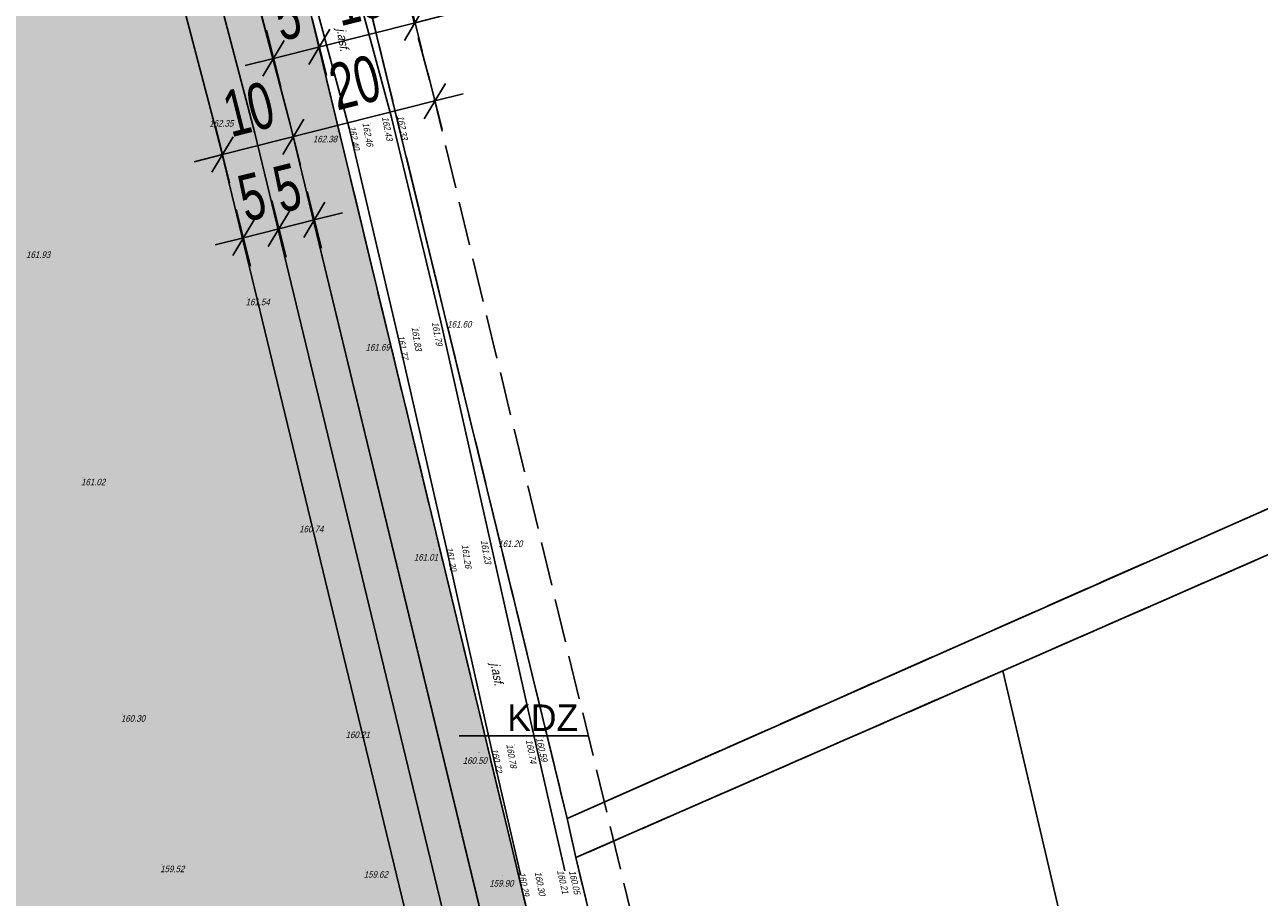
# Model space of a CAD drawing. Header units: metres. Extents: x 6582395 to 6583921, y 5752654 to 5753685.
# Tile 36 of 42: x 6583595 to 6583765, y 5753168 to 5753288. Entities that reach past the tile are written whole.
import ezdxf
from ezdxf.enums import TextEntityAlignment as Align

# ---------------------------------------------------------------- set-up
doc = ezdxf.new("R2010")
doc.units = ezdxf.units.M
doc.header["$LTSCALE"] = 2
for name, pattern in [('1.0_0.5', [38.1, 25.4, -12.7]), ('253-500', [54.61, 11.43, -11.43, 4.445, -11.43, 4.445, -11.43]), ('GESTRICHELT', [4, 3, -1]), ('GESTRICHELTX2', [8, 6, -2]), ('STRICHPUNKTX2', [6, 2, -2, 0, -2])]:
    doc.linetypes.add(name, pattern=pattern)
for name, color, linetype in [('216-Granica obrębu', 7, 'Continuous'), ('217-Granica konturu klasyfikcyjnego', 7, 'Continuous'), ('218-Granica użytku', 7, 'Continuous'), ('219-Linia granicy', 7, 'Continuous'), ('253-Granica obwodu spisowego', 7, 'Continuous'), ('403-Punkt określonej wysokości - rzędna', 7, 'Continuous'), ('420-Krawędź jezdni', 7, 'Continuous'), ('432-Jezdnia', 7, 'Continuous'), ('801-Punkt określonej wysokości', 7, 'Continuous'), ('granica opracowania', 7, 'Continuous'), ('linie rozgraniczajace teren - drogi', 237, 'Continuous'), ('linie zabudowy', 7, 'Continuous'), ('napisy dla drog', 7, 'Continuous'), ('PEf', 68, 'Continuous'), ('strefa OD PEf', 7, 'Continuous'), ('wymiarowanie', 7, 'Continuous')]:
    doc.layers.add(name, color=color, linetype=linetype)
doc.styles.add('STIL16', font='txt')
doc.styles.add('STIL16_F', font='txt')
doc.styles.add('STIL4', font='txt')
doc.linetypes.add('NLINIAZAB01B', pattern='A,1,1,[1,014 Plan fotowoltaika Florentynow Mariampol zal 1.shx,S=0.03,R=0,X=0,Y=0],2', length=4)
doc.linetypes.add('UMGRENZUNG1', pattern='A,1,1.5,[7,014 Plan fotowoltaika Florentynow Mariampol zal 1.shx,S=0.05,R=0,X=0,Y=0],1.5', length=4)

# ---------------------------------------------------------------- blocks, each defined once
blk = doc.blocks.new('801')
at = {"linetype": 'Continuous'}
blk.add_hatch(color=7, dxfattribs=at).paths.add_polyline_path([(0.045, 0, -1), (-0.045, 0, -1)], flags=16)
blk = doc.blocks.new('*B56')
at = {"layer": 'wymiarowanie', "color": 7, "linetype": 'Continuous'}
for p, q in [((30.07, 3.46), (28.11, 11.21)), ((27.64, 4.91), (30.54, 9.76)), ((0, 0), (29.09, 7.34)), ((29.09, 7.34), (32.97, 8.31)), ((10.67, -1.43), (8.72, 6.32)), ((0.98, -3.88), (-0.98, 3.88)), ((8.25, 0.02), (11.15, 4.87)), ((-1.45, -2.43), (1.45, 2.43)), ((-3.88, -0.98), (0, 0))]:
    blk.add_line(p, q, dxfattribs=at)
at = {"layer": 'wymiarowanie', "color": 7, "style": 'STIL16', "width": 0.7}
for s, p in [('20', (18.9, 6.83)), ('10', (4.36, 3.16))]:
    blk.add_text(s, height=6.356, rotation=14.1526, dxfattribs=at).set_placement(p, align=Align.CENTER)
blk = doc.blocks.new('*B57')
at = {"layer": 'wymiarowanie', "color": 7, "linetype": 'Continuous'}
for p, q in [((5.83, -2.66), (3.87, 5.1)), ((10.67, -1.43), (8.72, 6.32)), ((0.98, -3.88), (-0.98, 3.88)), ((3.4, -1.21), (6.3, 3.65)), ((8.25, 0.02), (11.15, 4.87)), ((9.7, 2.45), (13.58, 3.42)), ((-1.45, -2.43), (1.45, 2.43)), ((0, 0), (9.7, 2.45)), ((-3.88, -0.98), (0, 0))]:
    blk.add_line(p, q, dxfattribs=at)
at = {"layer": 'wymiarowanie', "color": 7, "style": 'STIL16', "width": 0.7}
for p in [(6.78, 3.77), (1.94, 2.55)]:
    blk.add_text('5', height=6.36, rotation=14.1526, dxfattribs=at).set_placement(p, align=Align.CENTER)
blk = doc.blocks.new('*B58')
at = {"layer": 'wymiarowanie', "color": 7, "linetype": 'Continuous'}
for p, q in [((18.42, 8.77), (20.37, 1.01)), ((17.94, 2.46), (20.84, 7.32)), ((7.25, -2.3), (5.29, 5.46)), ((19.39, 4.89), (23.27, 5.87)), ((-0.98, 3.88), (0.98, -3.88)), ((0, 0), (19.39, 4.89)), ((4.82, -0.85), (7.72, 4.01)), ((-1.45, -2.43), (1.45, 2.43)), ((-3.88, -0.98), (0, 0))]:
    blk.add_line(p, q, dxfattribs=at)
at = {"layer": 'wymiarowanie', "color": 7, "style": 'STIL16', "width": 0.7}
for s, height, p in [('15', 6.356, (12.34, 5.18)), ('5', 6.36, (2.65, 2.73))]:
    blk.add_text(s, height=height, rotation=14.1526, dxfattribs=at).set_placement(p, align=Align.CENTER)

msp = doc.modelspace()

# ---------------------------------------------------------------- hatches: boundary and pattern name
at = {"layer": 'linie rozgraniczajace teren - drogi', "linetype": 'Continuous'}
msp.add_hatch(color=236, dxfattribs=at).paths.add_polyline_path([(6583597.55, 5753429.04), (6583634.32, 5753290.79), (6583662.16, 5753175.31), (6583682.82, 5753089.65), (6583731.35, 5752991.36), (6583793.42, 5752865.65), (6583801.6, 5752849.07), (6583814.09, 5752793.77), (6583829.95, 5752723.56), (6583823.59, 5752723.63), (6583795.74, 5752847.31), (6583738.62, 5752963.36), (6583677.42, 5753085.76), (6583631.84, 5753274.16), (6583591.32, 5753428.55), (6583568.4, 5753542.12), (6583574.75, 5753542.04)], flags=16)
at = {"layer": 'PEf', "linetype": 'Continuous'}
msp.add_hatch(color=145, dxfattribs=at).paths.add_polyline_path([(6583146.68, 5753547.28), (6583568.4, 5753542.12), (6583578.52, 5753492), (6583467.45, 5753498.63), (6583464.65, 5753469.93), (6583463.86, 5753440.1), (6583466.62, 5753361.74), (6583609.36, 5753359.83), (6583631.84, 5753274.16), (6583677.42, 5753085.76), (6583738.62, 5752963.36), (6583795.74, 5752847.31), (6583823.59, 5752723.63), (6583290.14, 5752729.3), (6583290.53, 5752760.61), (6583290.63, 5752768.61), (6583291.01, 5752800.12), (6583220.45, 5752800.96), (6583216.04, 5752801.01), (6583211.82, 5752831.63), (6583206.87, 5752898.96), (6583201.28, 5752966.38), (6583198.05, 5752998.69), (6583409.66, 5752995.78), (6583411.04, 5753178.77), (6583180.57, 5753181.92), (6583175.42, 5753235.92), (6583171.29, 5753282.96), (6583170.49, 5753291.98), (6583166.37, 5753339.02), (6583162.07, 5753388.08), (6583161.28, 5753397.08), (6583157.14, 5753444.15)], flags=16)

# ---------------------------------------------------------------- linework, layer by layer
at = {"layer": '216-Granica obrębu', "color": 237, "linetype": 'STRICHPUNKTX2'}
for points in [[(6583852.62, 5752659.7), (6583809.4, 5752851.49), (6583705.26, 5753062.52), (6583690.48, 5753092.46), (6583670.98, 5753173.7), (6583669.8, 5753179.07), (6583642.09, 5753292.96), (6583605.28, 5753430.15), (6583570.57, 5753602.46), (6583566.85, 5753620.94), (6583559.43, 5753646.07), (6583554.69, 5753662.13)], [(6583692.28, 5753662.13), (6583689.6, 5753660.74), (6583577.7, 5753614.32), (6583570.57, 5753602.46), (6583605.28, 5753430.15), (6583642.09, 5753292.96), (6583669.8, 5753179.07), (6583670.98, 5753173.7), (6583690.48, 5753092.46), (6583705.26, 5753062.52), (6583809.4, 5752851.49), (6583852.62, 5752659.7)]]:
    msp.add_lwpolyline(points, dxfattribs=at)
at = {"layer": '217-Granica konturu klasyfikcyjnego', "color": 3, "linetype": 'GESTRICHELT'}
for p, q in [((6583642.09, 5753292.96), (6583669.8, 5753179.07)), ((6583662.16, 5753175.31), (6583634.32, 5753290.79)), ((6583669.8, 5753179.07), (6583913.71, 5753286.87)), ((6583851.76, 5753252.79), (6583729.5, 5753199.3)), ((6583729.5, 5753199.3), (6583670.98, 5753173.7)), ((6583665.96, 5753159.58), (6583662.16, 5753175.31)), ((6583670.98, 5753173.7), (6583687.28, 5753105.82))]:
    msp.add_line(p, q, dxfattribs=at)
at = {"layer": '218-Granica użytku', "color": 3, "linetype": 'GESTRICHELT'}
for p, q in [((6583642.09, 5753292.96), (6583669.8, 5753179.07)), ((6583662.16, 5753175.31), (6583634.32, 5753290.79)), ((6583669.8, 5753179.07), (6583913.71, 5753286.87)), ((6583729.5, 5753199.3), (6583851.76, 5753252.79)), ((6583670.98, 5753173.7), (6583729.5, 5753199.3)), ((6583669.8, 5753179.07), (6583670.98, 5753173.7)), ((6583665.96, 5753159.58), (6583662.16, 5753175.31)), ((6583670.98, 5753173.7), (6583687.28, 5753105.82))]:
    msp.add_line(p, q, dxfattribs=at)
at = {"layer": '219-Linia granicy', "color": 7, "linetype": 'Continuous'}
for p, q in [((6583669.8, 5753179.07), (6583642.09, 5753292.96)), ((6583634.32, 5753290.79), (6583662.16, 5753175.31)), ((6583669.8, 5753179.07), (6583913.71, 5753286.87)), ((6583729.5, 5753199.3), (6583851.76, 5753252.79)), ((6583729.5, 5753199.3), (6583670.98, 5753173.7)), ((6583756, 5753086.03), (6583729.5, 5753199.3)), ((6583669.8, 5753179.07), (6583670.98, 5753173.7)), ((6583662.16, 5753175.31), (6583682.82, 5753089.65)), ((6583690.48, 5753092.46), (6583670.98, 5753173.7))]:
    msp.add_line(p, q, dxfattribs=at)
at = {"layer": '253-Granica obwodu spisowego', "color": 7, "linetype": '253-500'}
msp.add_line((6583669.8, 5753179.07), (6583913.71, 5753286.87), dxfattribs=at)
at = {"layer": '420-Krawędź jezdni', "color": 7, "linetype": '1.0_0.5'}
for p, q in [((6583645.71, 5753275.08), (6583637.96, 5753303.84)), ((6583632.22, 5753302.16), (6583639.95, 5753273.62)), ((6583652.48, 5753247.11), (6583645.71, 5753275.08)), ((6583639.95, 5753273.62), (6583646.62, 5753245.19)), ((6583659.24, 5753217.09), (6583652.48, 5753247.11)), ((6583646.62, 5753245.19), (6583653.27, 5753216.03)), ((6583665.38, 5753189.82), (6583659.24, 5753217.09)), ((6583653.27, 5753216.03), (6583659.49, 5753188.39)), ((6583669.49, 5753171.9), (6583665.38, 5753189.82)), ((6583659.49, 5753188.39), (6583663.41, 5753171.37))]:
    msp.add_line(p, q, dxfattribs=at)
at = {"layer": 'granica opracowania', "color": 241, "linetype": 'GESTRICHELTX2'}
msp.add_lwpolyline([(6583829.95, 5752723.56), (6583814.09, 5752793.77), (6583801.6, 5752849.07), (6583793.42, 5752865.65), (6583731.35, 5752991.36), (6583682.82, 5753089.65), (6583662.16, 5753175.31), (6583634.32, 5753290.79), (6583597.55, 5753429.04), (6583574.75, 5753542.04)], dxfattribs=at)
at = {"layer": 'linie rozgraniczajace teren - drogi', "color": 238, "linetype": 'GESTRICHELT'}
for p, q in [((6583610.81, 5753433.07), (6583651.24, 5753279.05)), ((6583651.24, 5753279.05), (6583696.32, 5753092.67))]:
    msp.add_line(p, q, dxfattribs=at)
at = {"layer": 'linie rozgraniczajace teren - drogi', "color": 238, "linetype": 'Continuous'}
for p, q in [((6583591.32, 5753428.55), (6583631.84, 5753274.16)), ((6583631.84, 5753274.16), (6583677.42, 5753085.76))]:
    msp.add_line(p, q, dxfattribs=at)
msp.add_lwpolyline([(6583597.55, 5753429.04), (6583634.32, 5753290.79), (6583662.16, 5753175.31), (6583682.82, 5753089.65), (6583731.35, 5752991.36), (6583793.42, 5752865.65), (6583801.6, 5752849.07), (6583814.09, 5752793.77), (6583829.95, 5752723.56), (6583823.59, 5752723.63), (6583795.74, 5752847.31), (6583738.62, 5752963.36), (6583677.42, 5753085.76), (6583631.84, 5753274.16), (6583591.32, 5753428.55), (6583568.4, 5753542.12), (6583574.75, 5753542.04)], close=True, dxfattribs=at)
at = {"layer": 'linie zabudowy', "color": 239, "linetype": 'NLINIAZAB01B'}
msp.add_lwpolyline([(6583813.32, 5752723.74), (6583786.24, 5752843.96), (6583729.66, 5752958.91), (6583667.96, 5753082.31), (6583622.14, 5753271.72), (6583598.98, 5753359.97)], dxfattribs=at)
at = {"layer": 'napisy dla drog', "color": 7, "linetype": 'Continuous'}
msp.add_line((6583655.01, 5753190.39), (6583672.77, 5753190.39), dxfattribs=at)
at = {"layer": 'strefa OD PEf', "color": 48, "linetype": 'UMGRENZUNG1'}
msp.add_lwpolyline([(6583734.14, 5752961.13), (6583672.69, 5753084.03), (6583626.99, 5753272.94), (6583605.49, 5753354.88), (6583461.77, 5753356.8), (6583460.65, 5753393.19), (6583458.86, 5753440.07), (6583459.66, 5753470.24), (6583462.94, 5753503.91), (6583572.33, 5753497.38), (6583564.3, 5753537.17), (6583152.22, 5753542.21), (6583162.12, 5753444.62), (6583166.26, 5753397.52), (6583167.05, 5753388.52), (6583171.35, 5753339.46), (6583175.47, 5753292.42), (6583176.27, 5753283.4), (6583180.4, 5753236.38), (6583185.12, 5753186.85), (6583416.08, 5753183.7), (6583414.62, 5752990.71)], dxfattribs=at)

# ---------------------------------------------------------------- block references
at = {"layer": '801-Punkt określonej wysokości', "xscale": 0.9999999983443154, "yscale": 0.9999999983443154}
for p in [(6583621, 5753274.9), (6583642.84, 5753274.28), (6583645.71, 5753275.08), (6583646.69, 5753275.34), (6583638.38, 5753273.15), (6583639.95, 5753273.62), (6583595.93, 5753256.92), (6583625.99, 5753250.44), (6583652.48, 5753247.11), (6583653.61, 5753247.38), (6583646.62, 5753245.19), (6583649.56, 5753246.28), (6583645.05, 5753244.64), (6583603.46, 5753225.76), (6583633.33, 5753219.33), (6583656.42, 5753216.48), (6583659.24, 5753217.09), (6583660.6, 5753217.32), (6583651.45, 5753215.91), (6583653.27, 5753216.03), (6583608.91, 5753193.37), (6583639.69, 5753191.14), (6583665.38, 5753189.82), (6583666.54, 5753190.12), (6583657.72, 5753188.08), (6583659.49, 5753188.39), (6583662.55, 5753189.13), (6583614.3, 5753172.77), (6583642.17, 5753172.01), (6583660.95, 5753171.29), (6583663.41, 5753171.37), (6583666.44, 5753171.65), (6583669.49, 5753171.9), (6583671.13, 5753171.84)]:
    msp.add_blockref('801', p, dxfattribs=at)
at = {"layer": 'wymiarowanie'}
for name, p in [('*B58', (6583629.57, 5753283.19)), ('*B56', (6583622.58, 5753270.01)), ('*B57', (6583625.45, 5753258.62))]:
    msp.add_blockref(name, p, dxfattribs=at)

# ---------------------------------------------------------------- texts
at = {"layer": '403-Punkt określonej wysokości - rzędna', "color": 7, "style": 'STIL4', "oblique": 15, "width": 0.9}
for s, p in [('162.35', (6583620.75, 5753273.83)), ('162.38', (6583634.96, 5753271.68)), ('161.93', (6583595.67, 5753255.85)), ('161.54', (6583625.74, 5753249.37)), ('161.60', (6583653.36, 5753246.31)), ('161.69', (6583642.18, 5753243.16)), ('161.02', (6583603.2, 5753224.69)), ('160.74', (6583633.08, 5753218.26)), ('161.20', (6583660.35, 5753216.25)), ('161.01', (6583648.79, 5753214.39)), ('160.30', (6583608.66, 5753192.31)), ('160.21', (6583639.44, 5753190.07)), ('160.50', (6583655.49, 5753186.54)), ('159.52', (6583614.04, 5753171.7)), ('159.62', (6583641.92, 5753170.94)), ('159.90', (6583659.13, 5753169.72))]:
    msp.add_text(s, height=0.9, dxfattribs=at).set_placement(p)
for s, rotation, p in [('162.46', -79.197, (6583641.74, 5753274.33)), ('162.43', -79.038, (6583644.41, 5753275.12)), ('162.33', -79.857, (6583646.51, 5753275.27)), ('162.40', -78.614, (6583639.87, 5753273.83)), ('161.79', -79.29, (6583651.24, 5753247.02)), ('161.83', -80.778, (6583648.47, 5753246.35)), ('161.77', -79.631, (6583646.56, 5753245.16)), ('161.26', -81.172, (6583655.33, 5753216.56)), ('161.23', -79.853, (6583657.95, 5753217.14)), ('161.20', -79.875, (6583653.2, 5753216.17)), ('160.74', -79.283, (6583664.13, 5753189.78)), ('160.59', -77.112, (6583665.52, 5753190.04)), ('160.72', -78.86, (6583659.39, 5753188.54)), ('160.78', -80.253, (6583661.46, 5753189.19)), ('160.29', -78.936, (6583663.12, 5753171.63)), ('160.30', -79.376, (6583665.34, 5753171.69)), ('160.21', -76.875, (6583668.39, 5753171.9)), ('160.05', -77.431, (6583670.03, 5753171.85))]:
    msp.add_text(s, height=0.9, rotation=rotation, dxfattribs=at).set_placement(p)
at = {"layer": '432-Jezdnia', "color": 7, "style": 'STIL4', "oblique": 15, "width": 0.9}
for rotation, p in [(-80.656, (6583638.2, 5753287.23)), (-79.496, (6583659.29, 5753200.29))]:
    msp.add_text('j.asf.', height=1.25, rotation=rotation, dxfattribs=at).set_placement(p)
at = {"layer": 'napisy dla drog', "color": 7, "style": 'STIL16_F'}
msp.add_text('KDZ', height=3.632, dxfattribs=at).set_placement((6583661.59, 5753191.05))

doc.saveas('drawing.dxf')
